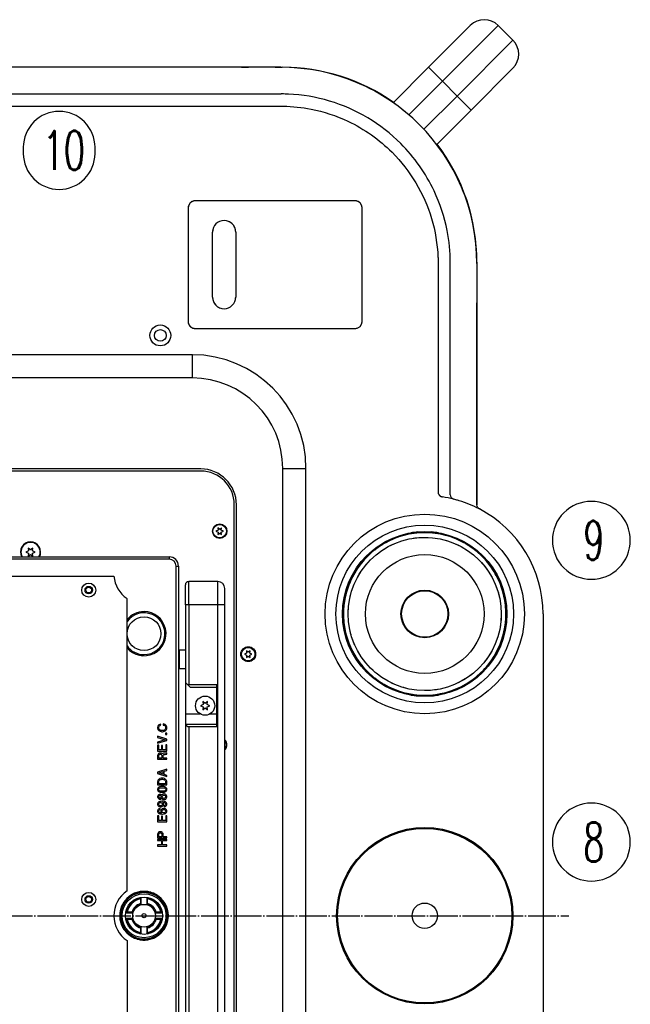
# Model space of a CAD drawing. Extents: x -1765 to 4890, y -3431 to 1272.
# Tile 100 of 189: x 48 to 312, y -138 to 286. Entities that reach past the tile are written whole.
import ezdxf

# ---------------------------------------------------------------- set-up
doc = ezdxf.new("R2010")
doc.units = 0
doc.linetypes.add('DASHED', pattern=[15, 7, -8])
doc.linetypes.add('DOT_CENTER', pattern=[14, 12, -1, 0, -1])
doc.layers.get('0').update_dxf_attribs({"linetype": 'CONTINUOUS'})
doc.layers.add('1', color=7, linetype='CONTINUOUS')
doc.styles.add('CONVERTER_2', font='txt.shx', dxfattribs={"width": 0.63})

# ---------------------------------------------------------------- blocks, each defined once
blk = doc.blocks.new('TEXT__277', base_point=(-540, -567.68))
at = {"layer": '1', "color": 1}
for points in [[(65.38, 212.92), (65.38, 212.92, 0.414214), (80.83, 228.38), (80.83, 231.07, 0.414214), (65.38, 246.52), (65.38, 246.52, 0.414214), (49.92, 231.07), (49.92, 228.38, 0.414214)], [(294.85, 44.92), (294.85, 44.92, 0.414214), (311.65, 61.72), (311.65, 61.72, 0.414214), (294.85, 78.52), (294.85, 78.52, 0.414214), (278.05, 61.72), (278.05, 61.72, 0.414214)], [(294.85, -85.08), (294.85, -85.08, 0.414214), (311.65, -68.28), (311.65, -68.28, 0.414214), (294.85, -51.48), (294.85, -51.48, 0.414214), (278.05, -68.28), (278.05, -68.28, 0.414214)]]:
    blk.add_lwpolyline(points, format="xyb", close=True, dxfattribs=at)
at = {"layer": '1', "color": 1, "style": 'CONVERTER_2', "width": 0.63}
for s, p in [('10', (58.32, 221.32)), ('9', (291.32, 53.32)), ('8', (291.32, -76.68))]:
    blk.add_text(s, height=16.8, dxfattribs=at).set_placement(p)
blk = doc.blocks.new('TH_TV__278', base_point=(-514, 286.02))
at = {"color": 3, "linetype": 'CONTINUOUS'}
for p, q in [((224.61, 265.5), (242.65, 283.53)), ((230.62, 259.49), (254.67, 283.53)), ((261.03, 277.17), (254.67, 283.53)), ((236.99, 253.13), (261.03, 277.17)), ((161, 265.5), (-401, 265.5)), ((121, 265.5), (23, 265.5)), ((123.75, 265.5), (121, 265.5)), ((125.25, 265.5), (123.75, 265.5)), ((125.75, 265.5), (125.25, 265.5)), ((144, 265.5), (125.75, 265.5)), ((144, 265.5), (147, 265.5)), ((158.5, 265.5), (147, 265.5)), ((158.5, 265.5), (161.5, 265.5)), ((224.61, 265.5), (209.39, 250.27)), ((224.61, 265.5), (230.62, 259.49)), ((261.03, 265.15), (243, 247.11)), ((230.62, 259.49), (216.15, 245.02)), ((236.99, 253.13), (230.62, 259.49)), ((-401.07, 254.02), (161.07, 254.02)), ((236.99, 253.13), (222.65, 238.79)), ((236.99, 253.13), (243, 247.11)), ((-400.91, 248.77), (160.91, 248.77)), ((243, 247.11), (228.16, 232.28)), ((193, 208), (124, 208)), ((121, 205), (121, 201.18)), ((196, 156), (196, 205)), ((121, 201.18), (121, 196.82)), ((121, 196.82), (121, 166.5)), ((131.5, 166.5), (131.5, 194.5)), ((141.5, 194.5), (141.5, 166.5)), ((228.77, 180.91), (228.77, 82.43)), ((234.02, 81.38), (234.02, 181.07)), ((245.5, 181.5), (245.5, 164)), ((245.5, 181), (245.5, 77)), ((121, 166.5), (121, 156)), ((245.5, 145.75), (245.5, 164)), ((124, 153), (161.41, 153)), ((161.41, 153), (193, 153)), ((245.5, 145.25), (245.5, 145.75)), ((245.5, 143.75), (245.5, 145.25)), ((122.8, 141.68), (-362.8, 141.68)), ((122.8, 131.68), (122.8, 141.68)), ((245.5, 141), (245.5, 143.75)), ((245.5, 76.99), (245.5, 141)), ((122.8, 131.68), (-362.8, 131.68)), ((126.4, 92.48), (-65.43, 92.48)), ((126.4, 91.58), (-63.59, 91.58)), ((161.8, -292.68), (161.8, 92.68)), ((161.8, 92.68), (171.8, 92.68)), ((171.8, -292.68), (171.8, 92.68)), ((140.9, -277.08), (140.9, 77.08)), ((141.8, -277.08), (141.8, 77.08)), ((133.91, 66.06), (133, 65.66)), ((133, 65.66), (133.91, 65.26)), ((133.8, 67.05), (133.91, 66.06)), ((134.6, 66.46), (133.8, 67.05)), ((133.91, 65.26), (133.8, 64.27)), ((133.8, 64.27), (134.6, 64.86)), ((135.4, 67.05), (134.6, 66.46)), ((134.6, 64.86), (135.4, 64.27)), ((135.29, 66.06), (135.4, 67.05)), ((136.2, 65.66), (135.29, 66.06)), ((135.29, 65.26), (136.2, 65.66)), ((135.4, 64.27), (135.29, 65.26)), ((217, 64.79), (217, 64.92)), ((217, 64.79), (217, 64.79)), ((220, 65.21), (220, 65.31)), ((220, 65.21), (220, 64.87)), ((226, 65.31), (226, 65.21)), ((226, 64.87), (226, 65.21)), ((229, 64.79), (229, 64.92)), ((229, 64.79), (229, 64.79)), ((52.18, 57.18), (51.05, 56.68)), ((51.05, 56.68), (52.18, 56.18)), ((53.05, 57.68), (52.05, 58.41)), ((52.05, 58.41), (52.18, 57.18)), ((52.18, 56.18), (52.05, 54.95)), ((52.05, 54.95), (53.05, 55.68)), ((54.05, 58.41), (53.05, 57.68)), ((53.05, 55.68), (54.05, 54.95)), ((53.92, 57.18), (54.05, 58.41)), ((55.05, 56.68), (53.92, 57.18)), ((53.92, 56.18), (55.05, 56.68)), ((54.05, 54.95), (53.92, 56.18)), ((-50, 54.6), (112.8, 54.6)), ((112.8, 53.6), (-49.5, 53.6)), ((112.8, 54.6), (112.8, 53.6)), ((115.8, -250.6), (115.8, 50.6)), ((115.8, 50.6), (116.8, 50.6)), ((116.8, 50.6), (116.8, -250.6)), ((-334.63, 46.32), (89.01, 46.32)), ((119.8, 34), (119.8, 42.5)), ((121.3, 34), (121.3, 44)), ((133.8, 44), (121.3, 44)), ((133.8, 34), (133.8, 44)), ((136.8, 33.99), (136.8, 41)), ((94.63, -89.27), (94.63, 36.59)), ((119.8, 34), (119.8, 14.49)), ((133.8, 34), (121.3, 34)), ((121.3, 34), (121.3, -0.51)), ((133.8, -272), (133.8, 34)), ((136.8, -272), (136.8, 33.99)), ((188.08, 36), (188.21, 36)), ((188.21, 36), (188.21, 36)), ((257.79, 36), (257.79, 36)), ((257.92, 36), (257.79, 36)), ((187.69, 33), (187.79, 33)), ((188, 33), (187.79, 33)), ((188, 33), (188.13, 33)), ((258.21, 33), (257.87, 33)), ((258.21, 33), (258.31, 33)), ((274, 30), (274, -230)), ((187.79, 27), (187.69, 27)), ((188.13, 27), (187.79, 27)), ((257.87, 27), (258.21, 27)), ((258.31, 27), (258.21, 27)), ((188.08, 24), (188.21, 24)), ((188.21, 24), (188.21, 24)), ((257.79, 24), (257.79, 24)), ((257.79, 24), (257.92, 24)), ((116.8, 12.99), (117, 12.99)), ((117, 14.29), (117.2, 14.49)), ((117, 6.69), (117, 14.29)), ((117.2, 14.49), (119.8, 14.49)), ((117.2, 6.49), (117.2, 14.49)), ((119.8, 14.49), (119.8, 6.49)), ((146.21, 13.08), (145.3, 12.68)), ((146.9, 13.48), (146.1, 14.07)), ((146.1, 14.07), (146.21, 13.08)), ((147.7, 14.07), (146.9, 13.48)), ((147.59, 13.08), (147.7, 14.07)), ((148.5, 12.68), (147.59, 13.08)), ((145.3, 12.68), (146.21, 12.28)), ((146.21, 12.28), (146.1, 11.29)), ((146.1, 11.29), (146.9, 11.88)), ((146.9, 11.88), (147.7, 11.29)), ((147.59, 12.28), (148.5, 12.68)), ((147.7, 11.29), (147.59, 12.28)), ((116.8, 7.99), (117, 7.99)), ((117, 6.69), (117.2, 6.49)), ((117.2, 6.49), (119.8, 6.49)), ((119.8, 6.49), (119.8, 0.49)), ((119.8, 0.49), (119.8, -3.34)), ((119.8, 0.49), (120.86, -0.57)), ((119.8, -3.34), (119.8, -13.01)), ((120.86, -0.57), (121.8, -1.51)), ((133.3, -0.51), (121.3, -0.51)), ((121.8, -1.51), (133.3, -1.51)), ((133.3, -1.51), (133.3, -0.51)), ((133.3, -13.01), (133.3, -1.51)), ((128.3, -8.51), (127.3, -7.78)), ((127.3, -7.78), (127.43, -9.01)), ((129.3, -7.78), (128.3, -8.51)), ((129.17, -9.01), (129.3, -7.78)), ((217, -4.79), (217, -4.92)), ((217, -4.79), (217, -4.79)), ((220, -4.87), (220, -5.21)), ((220, -5.31), (220, -5.21)), ((226, -5.21), (226, -4.87)), ((226, -5.21), (226, -5.31)), ((229, -4.79), (229, -4.79)), ((229, -4.92), (229, -4.79)), ((127.43, -9.01), (126.3, -9.51)), ((126.3, -9.51), (127.43, -10.01)), ((127.43, -10.01), (127.3, -11.24)), ((127.3, -11.24), (128.3, -10.51)), ((128.3, -10.51), (129.3, -11.24)), ((130.3, -9.51), (129.17, -9.01)), ((129.17, -10.01), (130.3, -9.51)), ((129.3, -11.24), (129.17, -10.01)), ((119.8, -13.01), (126.07, -13.01)), ((119.8, -13.01), (119.8, -17.51)), ((130.53, -13.01), (133.3, -13.01)), ((133.3, -17.51), (133.3, -13.01)), ((107.87, -18.61), (107.82, -18.88)), ((107.82, -18.88), (107.82, -19.15)), ((107.82, -19.15), (107.87, -19.42)), ((107.97, -18.29), (107.87, -18.61)), ((107.87, -19.42), (107.97, -19.73)), ((108.12, -18.02), (107.97, -18.29)), ((107.97, -19.73), (108.07, -19.91)), ((108.07, -19.91), (108.32, -20.18)), ((108.32, -17.8), (108.12, -18.02)), ((108.72, -17.57), (108.32, -17.8)), ((108.32, -20.18), (108.57, -20.36)), ((108.37, -18.88), (108.42, -18.61)), ((108.37, -19.15), (108.37, -18.88)), ((108.42, -19.42), (108.37, -19.15)), ((108.42, -18.61), (108.52, -18.34)), ((108.52, -19.69), (108.42, -19.42)), ((108.52, -18.34), (108.67, -18.16)), ((108.62, -19.82), (108.52, -19.69)), ((108.57, -20.36), (108.87, -20.54)), ((108.77, -19.96), (108.62, -19.82)), ((108.67, -18.16), (108.87, -18.02)), ((109.12, -17.44), (108.72, -17.57)), ((109.02, -20.09), (108.77, -19.96)), ((108.87, -18.02), (109.22, -17.89)), ((108.87, -20.54), (109.32, -20.68)), ((109.32, -20.18), (109.02, -20.09)), ((109.22, -17.89), (109.12, -17.44)), ((109.67, -20.23), (109.32, -20.18)), ((109.32, -20.68), (109.67, -20.72)), ((109.97, -20.23), (109.67, -20.23)), ((109.67, -20.72), (109.97, -20.72)), ((110.32, -20.18), (109.97, -20.23)), ((109.97, -20.72), (110.32, -20.68)), ((110.72, -17.48), (110.22, -17.35)), ((110.22, -17.35), (110.22, -17.84)), ((110.22, -17.84), (110.62, -17.93)), ((110.62, -20.09), (110.32, -20.18)), ((110.32, -20.68), (110.77, -20.54)), ((110.62, -17.93), (110.87, -18.07)), ((110.87, -19.96), (110.62, -20.09)), ((111.02, -17.62), (110.72, -17.48)), ((110.77, -20.54), (111.07, -20.36)), ((110.87, -18.07), (111.02, -18.2)), ((111.02, -19.82), (110.87, -19.96)), ((111.32, -17.84), (111.02, -17.62)), ((111.02, -18.2), (111.12, -18.34)), ((111.12, -19.69), (111.02, -19.82)), ((111.07, -20.36), (111.32, -20.18)), ((111.12, -18.34), (111.22, -18.61)), ((111.22, -19.42), (111.12, -19.69)), ((111.22, -18.61), (111.27, -18.88)), ((111.27, -19.15), (111.22, -19.42)), ((111.27, -18.88), (111.27, -19.15)), ((111.57, -18.11), (111.32, -17.84)), ((111.32, -20.18), (111.57, -19.91)), ((111.67, -18.29), (111.57, -18.11)), ((111.57, -19.91), (111.67, -19.73)), ((111.77, -18.61), (111.67, -18.29)), ((111.67, -19.73), (111.77, -19.42)), ((111.82, -18.88), (111.77, -18.61)), ((111.77, -19.42), (111.82, -19.15)), ((111.82, -19.15), (111.82, -18.88)), ((119.8, -17.51), (119.8, -49.34)), ((119.89, -17.51), (119.8, -17.51)), ((119.89, -17.51), (133.3, -17.51)), ((121.3, -18.51), (121.3, -221.49)), ((121.3, -18.51), (133.3, -18.51)), ((133.3, -18.51), (133.3, -17.51)), ((111.8, -23.92), (107.8, -22.66)), ((107.8, -22.66), (107.8, -23.15)), ((107.8, -23.15), (111.05, -24.19)), ((111.05, -24.19), (107.8, -25.22)), ((107.8, -25.72), (111.8, -24.46)), ((107.8, -25.22), (107.8, -25.72)), ((111.8, -21.4), (111.2, -21.4)), ((111.2, -21.4), (111.2, -21.94)), ((111.2, -21.94), (111.8, -21.94)), ((111.8, -21.94), (111.8, -21.4)), ((111.8, -24.46), (111.8, -23.92)), ((107.8, -26.48), (107.8, -29.05)), ((108.3, -26.48), (107.8, -26.48)), ((107.8, -29.05), (111.8, -29.05)), ((108.3, -28.55), (108.3, -26.48)), ((109.5, -28.55), (108.3, -28.55)), ((109.5, -26.66), (109.5, -28.55)), ((110, -26.66), (109.5, -26.66)), ((110, -28.55), (110, -26.66)), ((111.3, -28.55), (110, -28.55)), ((111.8, -26.44), (111.3, -26.44)), ((111.3, -26.44), (111.3, -28.55)), ((111.8, -29.05), (111.8, -26.44)), ((107.85, -30.62), (107.8, -30.98)), ((107.8, -30.98), (107.8, -32.56)), ((107.8, -32.56), (111.8, -32.56)), ((108, -30.35), (107.85, -30.62)), ((108.2, -30.17), (108, -30.35)), ((108.5, -29.99), (108.2, -30.17)), ((108.3, -31.12), (108.35, -30.85)), ((108.3, -32.06), (108.3, -31.12)), ((109.7, -32.06), (108.3, -32.06)), ((108.35, -30.85), (108.45, -30.62)), ((108.45, -30.62), (108.6, -30.49)), ((108.85, -29.95), (108.5, -29.99)), ((108.6, -30.49), (108.85, -30.4)), ((109.15, -29.95), (108.85, -29.95)), ((108.85, -30.4), (109.15, -30.4)), ((109.5, -29.99), (109.15, -29.95)), ((109.15, -30.4), (109.4, -30.49)), ((109.4, -30.49), (109.55, -30.62)), ((109.8, -30.17), (109.5, -29.99)), ((109.55, -30.62), (109.65, -30.85)), ((109.65, -30.85), (109.7, -31.12)), ((109.7, -31.12), (109.7, -32.06)), ((109.95, -30.4), (109.8, -30.17)), ((110.1, -30.17), (109.95, -30.4)), ((110.4, -29.99), (110.1, -30.17)), ((110.2, -31.21), (110.25, -30.94)), ((110.2, -32.06), (110.2, -31.21)), ((111.8, -32.06), (110.2, -32.06)), ((110.25, -30.94), (110.35, -30.71)), ((110.35, -30.71), (110.5, -30.58)), ((110.75, -29.95), (110.4, -29.99)), ((110.5, -30.58), (110.75, -30.49)), ((111.05, -29.95), (110.75, -29.95)), ((110.75, -30.49), (111.05, -30.49)), ((111.4, -29.9), (111.05, -29.95)), ((111.05, -30.49), (111.45, -30.44)), ((111.8, -29.77), (111.4, -29.9)), ((111.45, -30.44), (111.8, -30.35)), ((111.8, -30.35), (111.8, -29.77)), ((111.8, -32.56), (111.8, -32.06)), ((111.8, -36.88), (107.8, -38.18)), ((108.5, -38.45), (110.1, -37.87)), ((110.1, -37.87), (110.1, -38.99)), ((110.6, -37.78), (111.8, -37.37)), ((110.6, -39.13), (110.6, -37.78)), ((111.8, -37.37), (111.8, -36.88)), ((107.8, -38.18), (107.8, -38.72)), ((107.8, -38.72), (111.8, -40.03)), ((107.85, -42.01), (107.8, -42.32)), ((107.8, -42.32), (107.8, -43.63)), ((107.95, -41.74), (107.85, -42.01)), ((108.05, -41.51), (107.95, -41.74)), ((108.25, -41.29), (108.05, -41.51)), ((108.5, -41.11), (108.25, -41.29)), ((108.35, -42.32), (108.4, -42.01)), ((108.35, -43.13), (108.35, -42.32)), ((108.4, -42.01), (108.5, -41.78)), ((110.1, -38.99), (108.5, -38.45)), ((108.85, -40.93), (108.5, -41.11)), ((108.5, -41.78), (108.6, -41.65)), ((108.6, -41.65), (108.75, -41.51)), ((108.75, -41.51), (109, -41.38)), ((109.3, -40.79), (108.85, -40.93)), ((109, -41.38), (109.3, -41.29)), ((109.65, -40.75), (109.3, -40.79)), ((109.3, -41.29), (109.65, -41.24)), ((109.95, -40.75), (109.65, -40.75)), ((109.65, -41.24), (109.95, -41.24)), ((110.3, -40.79), (109.95, -40.75)), ((109.95, -41.24), (110.3, -41.29)), ((110.75, -40.93), (110.3, -40.79)), ((110.3, -41.29), (110.6, -41.38)), ((111.8, -39.53), (110.6, -39.13)), ((110.6, -41.38), (110.85, -41.51)), ((111.05, -41.11), (110.75, -40.93)), ((110.85, -41.51), (111, -41.65)), ((111, -41.65), (111.1, -41.78)), ((111.3, -41.29), (111.05, -41.11)), ((111.1, -41.78), (111.2, -42.01)), ((111.2, -42.01), (111.25, -42.32)), ((111.25, -42.32), (111.25, -43.13)), ((111.55, -41.56), (111.3, -41.29)), ((111.65, -41.74), (111.55, -41.56)), ((111.75, -42.01), (111.65, -41.74)), ((111.8, -42.32), (111.75, -42.01)), ((111.8, -40.03), (111.8, -39.53)), ((111.8, -43.63), (111.8, -42.32)), ((107.8, -43.63), (111.8, -43.63)), ((107.85, -45.25), (107.8, -45.43)), ((107.8, -45.43), (107.8, -45.74)), ((107.8, -45.74), (107.85, -45.92)), ((107.95, -45.02), (107.85, -45.25)), ((107.85, -45.92), (107.95, -46.15)), ((108.05, -44.89), (107.95, -45.02)), ((107.95, -46.15), (108.05, -46.28)), ((108.2, -44.75), (108.05, -44.89)), ((108.05, -46.28), (108.2, -46.42)), ((108.4, -44.62), (108.2, -44.75)), ((108.2, -46.42), (108.4, -46.55)), ((108.3, -45.43), (108.4, -45.25)), ((108.3, -45.74), (108.3, -45.43)), ((108.4, -45.92), (108.3, -45.74)), ((111.25, -43.13), (108.35, -43.13)), ((108.6, -44.53), (108.4, -44.62)), ((108.4, -45.25), (108.55, -45.07)), ((108.55, -46.1), (108.4, -45.92)), ((108.4, -46.55), (108.6, -46.64)), ((108.55, -45.07), (108.7, -44.98)), ((108.7, -46.19), (108.55, -46.1)), ((108.85, -44.44), (108.6, -44.53)), ((108.6, -46.64), (108.85, -46.73)), ((108.7, -44.98), (108.95, -44.89)), ((108.95, -46.28), (108.7, -46.19)), ((109.15, -44.39), (108.85, -44.44)), ((108.95, -44.89), (109.5, -44.84)), ((109.5, -46.33), (108.95, -46.28)), ((109.6, -44.35), (109.15, -44.39)), ((109.5, -44.84), (110.1, -44.84)), ((110.1, -46.33), (109.5, -46.33)), ((110, -44.35), (109.6, -44.35)), ((110.45, -44.39), (110, -44.35)), ((110.1, -44.84), (110.65, -44.89)), ((110.65, -46.28), (110.1, -46.33)), ((110.75, -44.44), (110.45, -44.39)), ((110.65, -44.89), (110.9, -44.98)), ((110.9, -46.19), (110.65, -46.28)), ((111, -44.53), (110.75, -44.44)), ((110.75, -46.73), (111, -46.64)), ((110.9, -44.98), (111.05, -45.07)), ((111.05, -46.1), (110.9, -46.19)), ((111.2, -44.62), (111, -44.53)), ((111, -46.64), (111.2, -46.55)), ((111.05, -45.07), (111.2, -45.25)), ((111.2, -45.92), (111.05, -46.1)), ((111.4, -44.75), (111.2, -44.62)), ((111.2, -45.25), (111.3, -45.43)), ((111.3, -45.74), (111.2, -45.92)), ((111.2, -46.55), (111.4, -46.42)), ((111.3, -45.43), (111.3, -45.74)), ((111.55, -44.89), (111.4, -44.75)), ((111.4, -46.42), (111.55, -46.28)), ((111.65, -45.02), (111.55, -44.89)), ((111.55, -46.28), (111.65, -46.15)), ((111.75, -45.25), (111.65, -45.02)), ((111.65, -46.15), (111.75, -45.92)), ((111.8, -45.43), (111.75, -45.25)), ((111.75, -45.92), (111.8, -45.74)), ((111.8, -45.74), (111.8, -45.43)), ((107.85, -48.4), (107.8, -48.62)), ((107.8, -48.62), (107.8, -48.89)), ((107.8, -48.89), (107.85, -49.12)), ((108, -48.13), (107.85, -48.4)), ((107.85, -49.12), (108, -49.39)), ((108.2, -47.95), (108, -48.13)), ((108, -49.39), (108.2, -49.57)), ((108.5, -47.77), (108.2, -47.95)), ((108.2, -49.57), (108.5, -49.75)), ((108.3, -48.67), (108.35, -48.49)), ((108.3, -48.85), (108.3, -48.67)), ((108.35, -49.03), (108.3, -48.85)), ((108.35, -48.49), (108.45, -48.35)), ((108.45, -49.16), (108.35, -49.03)), ((108.6, -50.87), (108.4, -50.96)), ((108.45, -48.35), (108.6, -48.26)), ((108.6, -49.25), (108.45, -49.16)), ((108.75, -47.72), (108.5, -47.77)), ((108.5, -49.75), (108.75, -49.79)), ((108.6, -48.26), (108.75, -48.22)), ((108.75, -49.3), (108.6, -49.25)), ((108.85, -50.78), (108.6, -50.87)), ((108.95, -47.72), (108.75, -47.72)), ((108.75, -48.22), (108.95, -48.22)), ((108.95, -49.3), (108.75, -49.3)), ((108.75, -49.79), (108.95, -49.79)), ((108.85, -46.73), (109.15, -46.78)), ((109.15, -50.74), (108.85, -50.78)), ((109.2, -47.77), (108.95, -47.72)), ((108.95, -48.22), (109.1, -48.26)), ((109.1, -49.25), (108.95, -49.3)), ((108.95, -49.79), (109.2, -49.75)), ((109.1, -48.26), (109.25, -48.35)), ((109.25, -49.16), (109.1, -49.25)), ((109.15, -46.78), (109.6, -46.82)), ((109.6, -50.69), (109.15, -50.74)), ((109.5, -47.95), (109.2, -47.77)), ((109.2, -49.75), (109.5, -49.57)), ((109.25, -48.35), (109.35, -48.49)), ((109.35, -49.03), (109.25, -49.16)), ((109.35, -48.49), (109.4, -48.67)), ((109.4, -48.85), (109.35, -49.03)), ((109.4, -48.67), (109.4, -48.85)), ((109.6, -48.04), (109.5, -47.95)), ((109.5, -49.57), (109.6, -49.48)), ((109.6, -46.82), (110, -46.82)), ((109.8, -47.81), (109.6, -48.04)), ((109.6, -49.48), (109.8, -49.7)), ((110, -50.69), (109.6, -50.69)), ((110.1, -47.63), (109.8, -47.81)), ((109.8, -49.7), (110.1, -49.88)), ((109.85, -48.67), (109.9, -48.44)), ((109.85, -48.85), (109.85, -48.67)), ((109.9, -49.07), (109.85, -48.85)), ((109.9, -48.44), (110.05, -48.26)), ((110.05, -49.25), (109.9, -49.07)), ((110, -46.82), (110.45, -46.78)), ((110.45, -50.74), (110, -50.69)), ((110.05, -48.26), (110.25, -48.13)), ((110.25, -49.39), (110.05, -49.25)), ((110.45, -47.54), (110.1, -47.63)), ((110.1, -49.88), (110.45, -49.97)), ((110.25, -48.13), (110.45, -48.08)), ((110.45, -49.43), (110.25, -49.39)), ((110.45, -46.78), (110.75, -46.73)), ((110.7, -47.54), (110.45, -47.54)), ((110.45, -48.08), (110.65, -48.08)), ((110.65, -49.43), (110.45, -49.43)), ((110.45, -49.97), (110.7, -49.97)), ((110.75, -50.78), (110.45, -50.74)), ((110.65, -48.08), (110.85, -48.13)), ((110.85, -49.39), (110.65, -49.43)), ((111.05, -47.63), (110.7, -47.54)), ((110.7, -49.97), (111.05, -49.88)), ((111, -50.87), (110.75, -50.78)), ((110.85, -48.13), (111.05, -48.26)), ((111.05, -49.25), (110.85, -49.39)), ((111.2, -50.96), (111, -50.87)), ((111.3, -47.77), (111.05, -47.63)), ((111.05, -48.26), (111.2, -48.44)), ((111.2, -49.07), (111.05, -49.25)), ((111.05, -49.88), (111.3, -49.75)), ((111.2, -48.44), (111.25, -48.67)), ((111.25, -48.85), (111.2, -49.07)), ((111.25, -48.67), (111.25, -48.85)), ((111.55, -47.99), (111.3, -47.77)), ((111.3, -49.75), (111.55, -49.52)), ((111.7, -48.26), (111.55, -47.99)), ((111.55, -49.52), (111.7, -49.25)), ((111.8, -48.62), (111.7, -48.26)), ((111.7, -49.25), (111.8, -48.89)), ((111.8, -48.89), (111.8, -48.62)), ((119.8, -49.34), (119.8, -150.66)), ((107.85, -51.59), (107.8, -51.82)), ((107.8, -51.82), (107.8, -52.04)), ((107.8, -52.04), (107.85, -52.27)), ((107.85, -54.61), (107.8, -54.79)), ((107.8, -54.79), (107.8, -55.1)), ((107.8, -55.1), (107.85, -55.28)), ((107.95, -51.37), (107.85, -51.59)), ((107.85, -52.27), (107.95, -52.49)), ((107.95, -54.38), (107.85, -54.61)), ((108.05, -51.23), (107.95, -51.37)), ((107.95, -52.49), (108.05, -52.63)), ((108.05, -54.25), (107.95, -54.38)), ((108.2, -51.1), (108.05, -51.23)), ((108.05, -52.63), (108.2, -52.76)), ((108.2, -54.11), (108.05, -54.25)), ((108.4, -50.96), (108.2, -51.1)), ((108.2, -52.76), (108.4, -52.9)), ((108.4, -53.98), (108.2, -54.11)), ((108.3, -51.82), (108.4, -51.59)), ((108.3, -52.04), (108.3, -51.82)), ((108.4, -52.27), (108.3, -52.04)), ((108.3, -54.79), (108.4, -54.61)), ((108.3, -55.1), (108.3, -54.79)), ((108.4, -55.28), (108.3, -55.1)), ((108.4, -51.59), (108.55, -51.41)), ((108.55, -52.45), (108.4, -52.27)), ((108.4, -52.9), (108.6, -52.99)), ((108.6, -53.89), (108.4, -53.98)), ((108.4, -54.61), (108.55, -54.43)), ((108.55, -51.41), (108.7, -51.32)), ((108.7, -52.54), (108.55, -52.45)), ((108.55, -54.43), (108.7, -54.34)), ((108.6, -52.99), (108.9, -53.08)), ((108.85, -53.84), (108.6, -53.89)), ((108.7, -51.32), (108.95, -51.23)), ((108.95, -52.63), (108.7, -52.54)), ((108.7, -54.34), (108.95, -54.29)), ((108.95, -53.84), (108.85, -53.84)), ((108.9, -53.08), (109.3, -53.08)), ((108.95, -51.23), (109.25, -51.23)), ((109.25, -52.63), (108.95, -52.63)), ((108.95, -54.29), (108.95, -53.84)), ((109.25, -54.61), (109.2, -54.83)), ((109.2, -54.83), (109.2, -55.06)), ((109.2, -55.06), (109.25, -55.28)), ((109.25, -51.23), (109.5, -51.32)), ((109.5, -52.54), (109.25, -52.63)), ((109.35, -54.38), (109.25, -54.61)), ((109.3, -53.08), (109.6, -52.99)), ((109.45, -54.25), (109.35, -54.38)), ((109.6, -54.11), (109.45, -54.25)), ((109.5, -51.32), (109.65, -51.41)), ((109.65, -52.45), (109.5, -52.54)), ((109.6, -52.99), (109.8, -52.9)), ((109.8, -53.98), (109.6, -54.11)), ((109.65, -51.41), (109.8, -51.59)), ((109.8, -52.27), (109.65, -52.45)), ((109.7, -54.83), (109.8, -54.61)), ((109.7, -55.06), (109.7, -54.83)), ((109.8, -55.28), (109.7, -55.06)), ((109.8, -51.59), (109.9, -51.82)), ((109.9, -52.04), (109.8, -52.27)), ((109.8, -52.9), (110, -52.76)), ((110, -53.89), (109.8, -53.98)), ((109.8, -54.61), (109.95, -54.43)), ((109.9, -51.82), (109.9, -52.04)), ((110.2, -51.37), (109.95, -51.14)), ((109.95, -51.14), (110.65, -51.23)), ((109.95, -54.43), (110.1, -54.34)), ((110, -52.76), (110.15, -52.63)), ((110.3, -53.8), (110, -53.89)), ((110.1, -54.34), (110.35, -54.25)), ((110.15, -52.63), (110.25, -52.49)), ((110.35, -51.59), (110.2, -51.37)), ((110.25, -52.49), (110.35, -52.27)), ((110.7, -53.8), (110.3, -53.8)), ((110.4, -51.82), (110.35, -51.59)), ((110.35, -52.27), (110.4, -52.04)), ((110.35, -54.25), (110.65, -54.25)), ((110.4, -52.04), (110.4, -51.82)), ((110.65, -51.23), (110.9, -51.32)), ((110.9, -52.54), (110.65, -52.58)), ((110.65, -52.58), (110.65, -53.03)), ((110.65, -53.03), (110.75, -53.03)), ((110.65, -54.25), (110.9, -54.34)), ((111, -53.89), (110.7, -53.8)), ((110.75, -53.03), (111, -52.99)), ((110.9, -51.32), (111.05, -51.41)), ((111.05, -52.45), (110.9, -52.54)), ((110.9, -54.34), (111.05, -54.43)), ((111, -52.99), (111.2, -52.9)), ((111.2, -53.98), (111, -53.89)), ((111.05, -51.41), (111.2, -51.59)), ((111.2, -52.27), (111.05, -52.45)), ((111.05, -54.43), (111.2, -54.61)), ((111.4, -51.1), (111.2, -50.96)), ((111.2, -51.59), (111.3, -51.77)), ((111.3, -52.09), (111.2, -52.27)), ((111.2, -52.9), (111.4, -52.76)), ((111.4, -54.11), (111.2, -53.98)), ((111.2, -54.61), (111.3, -54.83)), ((111.3, -55.06), (111.2, -55.28)), ((111.3, -51.77), (111.3, -52.09)), ((111.3, -54.83), (111.3, -55.06)), ((111.55, -51.23), (111.4, -51.1)), ((111.4, -52.76), (111.55, -52.63)), ((111.55, -54.25), (111.4, -54.11)), ((111.65, -51.37), (111.55, -51.23)), ((111.55, -52.63), (111.65, -52.49)), ((111.65, -54.38), (111.55, -54.25)), ((111.75, -51.59), (111.65, -51.37)), ((111.65, -52.49), (111.75, -52.27)), ((111.75, -54.61), (111.65, -54.38)), ((111.8, -51.77), (111.75, -51.59)), ((111.75, -52.27), (111.8, -52.09)), ((111.8, -54.83), (111.75, -54.61)), ((111.75, -55.28), (111.8, -55.06)), ((111.8, -52.09), (111.8, -51.77)), ((111.8, -55.06), (111.8, -54.83)), ((108.3, -56.95), (107.8, -56.95)), ((107.8, -56.95), (107.8, -59.51)), ((107.85, -55.28), (107.95, -55.51)), ((107.95, -55.51), (108.05, -55.64)), ((108.05, -55.64), (108.2, -55.78)), ((108.2, -55.78), (108.4, -55.91)), ((108.3, -59.02), (108.3, -56.95)), ((109.5, -59.02), (108.3, -59.02)), ((108.55, -55.46), (108.4, -55.28)), ((108.4, -55.91), (108.6, -56)), ((108.7, -55.55), (108.55, -55.46)), ((108.6, -56), (108.85, -56.09)), ((108.95, -55.64), (108.7, -55.55)), ((108.85, -56.09), (109.15, -56.14)), ((109.65, -55.73), (108.95, -55.64)), ((109.15, -56.14), (109.6, -56.18)), ((109.25, -55.28), (109.4, -55.51)), ((109.4, -55.51), (109.65, -55.73)), ((110, -57.13), (109.5, -57.13)), ((109.5, -57.13), (109.5, -59.02)), ((109.6, -56.18), (110, -56.18)), ((109.95, -55.46), (109.8, -55.28)), ((110.1, -55.55), (109.95, -55.46)), ((110, -56.18), (110.45, -56.14)), ((110, -59.02), (110, -57.13)), ((111.3, -59.02), (110, -59.02)), ((110.35, -55.64), (110.1, -55.55)), ((110.65, -55.64), (110.35, -55.64)), ((110.45, -56.14), (110.75, -56.09)), ((110.9, -55.55), (110.65, -55.64)), ((110.75, -56.09), (111, -56)), ((111.05, -55.46), (110.9, -55.55)), ((111, -56), (111.2, -55.91)), ((111.2, -55.28), (111.05, -55.46)), ((111.2, -55.91), (111.4, -55.78)), ((111.8, -56.9), (111.3, -56.9)), ((111.3, -56.9), (111.3, -59.02)), ((111.4, -55.78), (111.55, -55.64)), ((111.55, -55.64), (111.65, -55.51)), ((111.65, -55.51), (111.75, -55.28)), ((111.8, -59.51), (111.8, -56.9)), ((107.8, -59.51), (111.8, -59.51)), ((107.85, -64.51), (107.8, -64.87)), ((107.8, -64.87), (107.8, -66.44)), ((107.8, -66.44), (111.8, -66.44)), ((111.8, -67.16), (107.8, -67.16)), ((107.8, -67.16), (107.8, -67.66)), ((107.8, -67.66), (109.5, -67.66)), ((108, -64.24), (107.85, -64.51)), ((108.2, -64.06), (108, -64.24)), ((108.5, -63.88), (108.2, -64.06)), ((108.3, -65), (108.35, -64.73)), ((108.3, -65.95), (108.3, -65)), ((109.7, -65.95), (108.3, -65.95)), ((108.35, -64.73), (108.45, -64.51)), ((108.45, -64.51), (108.6, -64.37)), ((108.85, -63.83), (108.5, -63.88)), ((108.6, -64.37), (108.85, -64.28)), ((109.15, -63.83), (108.85, -63.83)), ((108.85, -64.28), (109.15, -64.28)), ((109.5, -63.88), (109.15, -63.83)), ((109.15, -64.28), (109.4, -64.37)), ((109.4, -64.37), (109.55, -64.51)), ((109.8, -64.06), (109.5, -63.88)), ((109.5, -67.66), (109.5, -69.5)), ((109.55, -64.51), (109.65, -64.73)), ((109.65, -64.73), (109.7, -65)), ((109.7, -65), (109.7, -65.95)), ((110, -64.24), (109.8, -64.06)), ((110.15, -64.51), (110, -64.24)), ((110, -67.66), (111.8, -67.66)), ((110, -69.5), (110, -67.66)), ((110.2, -64.87), (110.15, -64.51)), ((110.2, -65.95), (110.2, -64.87)), ((111.8, -65.95), (110.2, -65.95)), ((111.8, -66.44), (111.8, -65.95)), ((111.8, -67.66), (111.8, -67.16)), ((109.5, -69.5), (107.8, -69.5)), ((107.8, -69.5), (107.8, -70)), ((107.8, -70), (111.8, -70)), ((111.8, -69.5), (110, -69.5)), ((111.8, -70), (111.8, -69.5)), ((100.47, -92.12), (100.47, -92.24)), ((100.47, -92.24), (100.47, -92.77)), ((100.47, -92.77), (100.47, -94.74)), ((100.77, -94.75), (100.77, -92.07)), ((103.17, -92.07), (103.17, -94.75)), ((103.47, -92.12), (103.47, -92.24)), ((103.47, -92.77), (103.47, -92.24)), ((103.47, -94.74), (103.47, -92.77)), ((100.47, -94.74), (100.47, -95.21)), ((100.47, -95.23), (100.47, -95.21)), ((103.47, -95.21), (103.47, -94.74)), ((103.47, -95.21), (103.47, -95.23)), ((94.04, -98.8), (96.73, -98.8)), ((96.73, -101.2), (94.04, -101.2)), ((94.21, -98.5), (94.09, -98.5)), ((94.21, -101.5), (94.09, -101.5)), ((94.74, -98.5), (94.21, -98.5)), ((94.21, -101.5), (94.74, -101.5)), ((96.71, -98.5), (94.74, -98.5)), ((94.74, -101.5), (96.71, -101.5)), ((97.18, -98.5), (96.71, -98.5)), ((96.71, -101.5), (97.18, -101.5)), ((97.18, -98.5), (97.2, -98.5)), ((97.2, -101.5), (97.18, -101.5)), ((106.74, -98.5), (106.76, -98.5)), ((106.76, -101.5), (106.74, -101.5)), ((107.23, -98.5), (106.76, -98.5)), ((106.76, -101.5), (107.23, -101.5)), ((107.22, -98.8), (109.91, -98.8)), ((109.91, -101.2), (107.22, -101.2)), ((109.2, -98.5), (107.23, -98.5)), ((107.23, -101.5), (109.2, -101.5)), ((109.73, -98.5), (109.2, -98.5)), ((109.2, -101.5), (109.73, -101.5)), ((109.85, -98.5), (109.73, -98.5)), ((109.85, -101.5), (109.73, -101.5)), ((100.47, -104.79), (100.47, -104.77)), ((100.47, -104.79), (100.47, -105.26)), ((100.47, -105.26), (100.47, -107.23)), ((100.77, -107.93), (100.77, -105.25)), ((103.17, -105.25), (103.17, -107.93)), ((103.47, -104.77), (103.47, -104.79)), ((103.47, -105.26), (103.47, -104.79)), ((103.47, -107.23), (103.47, -105.26)), ((100.47, -107.23), (100.47, -107.76)), ((100.47, -107.76), (100.47, -107.88)), ((103.47, -107.76), (103.47, -107.23)), ((103.47, -107.76), (103.47, -107.88)), ((94.63, -110.73), (94.63, -236.59))]:
    blk.add_line(p, q, dxfattribs=at)
at = {"color": 3, "linetype": 'DASHED'}
for p, q in [((161, 265.5), (-401, 265.5)), ((121, 265.5), (23, 265.5)), ((121, 265.5), (23, 265.5)), ((123.75, 265.5), (121, 265.5)), ((123.75, 265.5), (121, 265.5)), ((125.25, 265.5), (123.75, 265.5)), ((125.25, 265.5), (123.75, 265.5)), ((125.75, 265.5), (125.25, 265.5)), ((125.75, 265.5), (125.25, 265.5)), ((144, 265.5), (125.75, 265.5)), ((158.5, 265.5), (147, 265.5)), ((193, 208), (124, 208)), ((121, 205), (121, 201.18)), ((196, 156), (196, 205)), ((121, 201.18), (121, 196.82)), ((121, 196.82), (121, 166.5)), ((131.5, 166.5), (131.5, 194.5)), ((141.5, 194.5), (141.5, 166.5)), ((245.5, 181), (245.5, 77)), ((121, 166.5), (121, 156)), ((245.5, 145.75), (245.5, 164)), ((124, 153), (161.41, 153)), ((161.41, 153), (193, 153)), ((245.5, 145.25), (245.5, 145.75)), ((245.5, 145.25), (245.5, 145.75)), ((245.5, 143.75), (245.5, 145.25)), ((245.5, 143.75), (245.5, 145.25)), ((245.5, 141), (245.5, 143.75)), ((245.5, 141), (245.5, 143.75)), ((245.5, 76.99), (245.5, 141)), ((245.5, 76.99), (245.5, 141)), ((188, 33), (188.13, 33)), ((187.79, 27), (187.69, 27)), ((188.13, 27), (187.79, 27)), ((119.8, -3.34), (119.8, -13.01)), ((119.8, -13.01), (119.8, -17.51)), ((119.8, -17.51), (119.8, -49.34))]:
    blk.add_line(p, q, dxfattribs=at)
at = {"color": 3, "linetype": 'CONTINUOUS'}
for centre, radius in [((109, 150), 4.5), ((109, 150), 2.5), ((223, 30), 43), ((134.6, 65.66), 3.1), ((134.6, 65.66), 2.9), ((223, 30), 38.3), ((223, 30), 35.46), ((223, 30), 33), ((223, 30), 25.59), ((78.12, 40.29), 3), ((78.12, 40.29), 1.6), ((78.12, 40.29), 1.25), ((223, 30), 10.25), ((223, 30), 10), ((101.97, 21.49), 7.3), ((146.9, 12.68), 3.2), ((146.9, 12.68), 2.9), ((128.3, -9.51), 4.15), ((223, -100), 38), ((223, -100), 37.57), ((78.12, -92.97), 3), ((78.12, -92.97), 1.6), ((78.12, -92.97), 1.25), ((101.97, -100), 9.5), ((101.97, -100), 8.02), ((101.97, -100), 4.9), ((223, -100), 5.45), ((101.97, -100), 0.9)]:
    blk.add_circle(centre, radius, dxfattribs=at)
at = {"color": 3, "linetype": 'DASHED'}
blk.add_circle((223, 30), 33, dxfattribs=at)
at = {"color": 3, "linetype": 'CONTINUOUS'}
for centre, radius, start, end in [((248.66, 277.52), 8.5, 45, 135), ((255.02, 271.16), 8.5, -45, 45), ((144, 263.5), 2, 89.4034, 90), ((147, 263.5), 2, 90, 90.5966), ((158.5, 181), 84.5, 89.9082, 90), ((161, 181), 84.5, 0, 90), ((161.5, 181.5), 84, 55.1256, 90), ((161.5, 181.5), 84, 0, 37.3156), ((124, 205), 3, 90, 180), ((193, 205), 3, 0, 90), ((136.5, 194.5), 5, 0, 180), ((136.5, 166.5), 5, 180, 0), ((124, 156), 3, 180, -138.1897), ((124, 156), 3, -138.1897, -126.8699), ((124, 156), 3, -126.8699, -90), ((193, 156), 3, -90, 0), ((122.8, 92.68), 49, 0, 90), ((122.8, 92.68), 39, 0, 90), ((126.4, 77.08), 15.4, 0, 90), ((126.4, 77.08), 14.5, 0, 90), ((223, 30), 51, 75.8036, 81.3595), ((223, 30), 51, 74.6973, 75.8036), ((223, 30), 51, 72.9951, 74.6973), ((223, 30), 51, 62.4667, 72.9951), ((223, 30), 51, 0, 62.4667), ((223, 30), 35.3, 99.7852, 170.2148), ((223, 30), 35.3, 99.7852, 170.2148), ((223, 30), 35, 59.9171, 120.0829), ((223, 30), 35.44, 94.8564, 99.7482), ((223, 30), 35.34, 85.1304, 94.8696), ((223, 30), 35.44, 80.2518, 85.1436), ((223, 30), 35.3, 9.7852, 80.2148), ((223, 30), 35.3, 9.7852, 80.2148), ((53.05, 56.68), 4.35, 90, -151.4346), ((53.05, 56.68), 4.15, -30.0797, -149.9203), ((53.05, 56.68), 4.35, -28.5654, 90), ((223, 30), 35, 120.0829, 129.9171), ((223, 30), 35, 50.0829, 59.9171), ((223, 30), 35, 129.9171, 156.1045), ((223, 30), 35, -50.0829, 50.0829), ((112.8, 50.6), 4, 0, 90), ((112.8, 50.6), 3, 0, 90), ((101.97, 47.32), 13, -175.5883, -124.3814), ((121.3, 42.5), 1.5, 90, 180), ((133.8, 41), 3, 0, 90), ((223, 30), 35, 156.1045, -156.1045), ((223, 30), 35.44, 170.2518, 175.1436), ((223, 30), 35.44, 4.8564, 9.7482), ((101.97, 21.49), 9.5, -140.6012, 90), ((101.97, 21.49), 9.5, 90, 140.6012), ((101.97, 21.49), 9, -90, 144.6543), ((223, 30), 35.34, 175.1304, -175.1304), ((223, 30), 35.34, -4.8696, 4.8696), ((223, 30), 35.44, -175.1436, -170.2518), ((223, 30), 35.44, -9.7482, -4.8564), ((223, 30), 35.3, -170.2148, -99.7852), ((223, 30), 35.3, -170.2148, -99.7852), ((223, 30), 35.3, -80.2148, -9.7852), ((223, 30), 35.3, -80.2148, -9.7852), ((101.97, 21.49), 9, -144.6543, -90), ((223, 30), 35, -156.1045, -129.9171), ((223, 30), 35, -129.9171, -120.0829), ((223, 30), 35, -59.9171, -50.0829), ((121.3, -2.01), 1.5, 90, 106.8745), ((223, 30), 35, -120.0829, -90), ((223, 30), 35, -90, -59.9171), ((223, 30), 35.44, -99.7482, -94.8564), ((223, 30), 35.34, -94.8696, -85.1304), ((223, 30), 35.44, -85.1436, -80.2518), ((121.3, -17.01), 1.5, -160.5288, -90), ((134.6, -26.34), 3.1, -44.7913, 44.7913), ((134.6, -26.34), 2.9, -40.6572, 40.6572), ((101.97, -100), 13, 124.3814, -124.3814), ((101.97, -100), 10.5, 90, -90), ((101.97, -100), 10, 112.9931, 157.0069), ((101.97, -100), 7.9, 100.9454, 169.0546), ((101.97, -100), 7.39, 101.7171, 168.2829), ((101.97, -100), 10, 102.9903, 112.9931), ((101.97, -100), 10, 98.6269, 102.9903), ((101.97, -100), 10, 90, 98.6269), ((101.97, -100), 10.5, -90, 90), ((101.97, -100), 10, 81.3731, 90), ((101.97, -100), 10, 77.0097, 81.3731), ((101.97, -100), 7.9, 10.9454, 79.0546), ((101.97, -100), 7.39, 11.7171, 78.2829), ((101.97, -100), 10, 67.0069, 77.0097), ((101.97, -100), 10, 22.9931, 67.0069), ((101.97, -100), 10, 157.0069, 167.0097), ((101.97, -100), 5.47, 105.923, 164.077), ((101.97, -100), 5.02, 107.3798, 162.6202), ((101.97, -100), 5, 107.4576, 162.5424), ((101.97, -100), 5, 104.5494, 107.4576), ((99.27, -94.75), 1.5, -20.2668, 0), ((104.67, -94.75), 1.5, 180, -159.7332), ((101.97, -100), 5, 72.5424, 75.4506), ((101.97, -100), 5.47, 15.923, 74.077), ((101.97, -100), 5.02, 17.3798, 72.6202), ((101.97, -100), 5, 17.4576, 72.5424), ((101.97, -100), 10, 12.9903, 22.9931), ((101.97, -100), 10, 171.3731, -171.3731), ((101.97, -100), 10, 167.0097, 171.3731), ((101.97, -100), 10, -171.3731, -98.6269), ((101.97, -100), 7.9, -169.0546, -100.9454), ((101.97, -100), 7.39, -168.2829, -101.7171), ((101.97, -100), 5.47, -164.077, -105.923), ((96.73, -97.3), 1.5, -90, -69.7332), ((96.73, -102.7), 1.5, 69.7332, 90), ((101.97, -100), 5, 162.5424, 165.4506), ((101.97, -100), 5, -165.4506, -162.5424), ((101.97, -100), 5.02, -162.6202, -107.3798), ((101.97, -100), 5, -162.5424, -107.4576), ((101.97, -100), 7.9, -79.0546, -10.9454), ((101.97, -100), 7.39, -78.2829, -11.7171), ((101.97, -100), 5.02, -72.6202, -17.3798), ((101.97, -100), 5, -72.5424, -17.4576), ((101.97, -100), 5.47, -74.077, -15.923), ((107.22, -97.3), 1.5, -110.2668, -90), ((107.22, -102.7), 1.5, 90, 110.2668), ((101.97, -100), 5, 14.5494, 17.4576), ((101.97, -100), 5, -17.4576, -14.5494), ((101.97, -100), 10, 8.6269, 12.9903), ((101.97, -100), 10, -12.9903, -8.6269), ((101.97, -100), 10, -8.6269, 8.6269), ((101.97, -100), 5, -107.4576, -104.5494), ((99.27, -105.25), 1.5, 0, 20.2668), ((104.67, -105.25), 1.5, 159.7332, 180), ((101.97, -100), 5, -75.4506, -72.5424), ((101.97, -100), 10, -67.0069, -22.9931), ((101.97, -100), 10, -22.9931, -12.9903), ((101.97, -100), 10, -98.6269, -90), ((101.97, -100), 10, -90, -81.3731), ((101.97, -100), 10, -81.3731, -77.0097), ((101.97, -100), 10, -77.0097, -67.0069)]:
    blk.add_arc(centre, radius, start, end, dxfattribs=at)
at = {"color": 3, "linetype": 'DASHED'}
for centre, radius, start, end in [((161, 181), 84.5, 0, 90), ((124, 205), 3, 90, 180), ((193, 205), 3, 0, 90), ((136.5, 194.5), 5, 0, 180), ((136.5, 166.5), 5, 180, 0), ((124, 156), 3, 180, -138.1897), ((124, 156), 3, -138.1897, -126.8699), ((124, 156), 3, -126.8699, -90), ((193, 156), 3, -90, 0), ((223, 30), 35, 59.9171, 120.0829), ((223, 30), 35, 120.0829, 129.9171), ((223, 30), 35, 50.0829, 59.9171), ((223, 30), 35, 129.9171, 156.1045), ((223, 30), 35, -50.0829, 50.0829), ((223, 30), 35, 156.1045, -156.1045), ((223, 30), 35, -156.1045, -129.9171), ((223, 30), 35, -129.9171, -120.0829), ((223, 30), 35, -59.9171, -50.0829), ((223, 30), 35, -120.0829, -90), ((223, 30), 35, -90, -59.9171), ((101.97, -100), 10.5, 90, -90), ((101.97, -100), 10, 112.9931, 157.0069), ((101.97, -100), 10, 112.9931, 157.0069), ((101.97, -100), 10, 102.9903, 112.9931), ((101.97, -100), 10, 102.9903, 112.9931), ((101.97, -100), 10, 98.6269, 102.9903), ((101.97, -100), 10, 98.6269, 102.9903), ((101.97, -100), 10, 90, 98.6269), ((101.97, -100), 10, 90, 98.6269), ((101.97, -100), 10.5, -90, 90), ((101.97, -100), 10, 81.3731, 90), ((101.97, -100), 10, 81.3731, 90), ((101.97, -100), 10, 77.0097, 81.3731), ((101.97, -100), 10, 77.0097, 81.3731), ((101.97, -100), 10, 67.0069, 77.0097), ((101.97, -100), 10, 67.0069, 77.0097), ((101.97, -100), 10, 22.9931, 67.0069), ((101.97, -100), 10, 22.9931, 67.0069), ((101.97, -100), 10, 157.0069, 167.0097), ((101.97, -100), 10, 157.0069, 167.0097), ((101.97, -100), 5, 107.4576, 162.5424), ((101.97, -100), 5, 104.5494, 107.4576), ((101.97, -100), 5, 72.5424, 75.4506), ((101.97, -100), 5, 17.4576, 72.5424), ((101.97, -100), 10, 12.9903, 22.9931), ((101.97, -100), 10, 12.9903, 22.9931), ((101.97, -100), 10, 171.3731, -171.3731), ((101.97, -100), 10, 171.3731, -171.3731), ((101.97, -100), 10, 167.0097, 171.3731), ((101.97, -100), 10, 167.0097, 171.3731), ((101.97, -100), 10, -171.3731, -98.6269), ((101.97, -100), 10, -171.3731, -98.6269), ((101.97, -100), 5, 162.5424, 165.4506), ((101.97, -100), 5, -165.4506, -162.5424), ((101.97, -100), 5, -162.5424, -107.4576), ((101.97, -100), 5, -72.5424, -17.4576), ((101.97, -100), 5, 14.5494, 17.4576), ((101.97, -100), 5, -17.4576, -14.5494), ((101.97, -100), 10, 8.6269, 12.9903), ((101.97, -100), 10, 8.6269, 12.9903), ((101.97, -100), 10, -12.9903, -8.6269), ((101.97, -100), 10, -12.9903, -8.6269), ((101.97, -100), 10, -8.6269, 8.6269), ((101.97, -100), 10, -8.6269, 8.6269), ((101.97, -100), 5, -107.4576, -104.5494), ((101.97, -100), 5, -75.4506, -72.5424), ((101.97, -100), 10, -67.0069, -22.9931), ((101.97, -100), 10, -67.0069, -22.9931), ((101.97, -100), 10, -22.9931, -12.9903), ((101.97, -100), 10, -22.9931, -12.9903), ((101.97, -100), 10, -98.6269, -90), ((101.97, -100), 10, -98.6269, -90), ((101.97, -100), 10, -90, -81.3731), ((101.97, -100), 10, -90, -81.3731), ((101.97, -100), 10, -81.3731, -77.0097), ((101.97, -100), 10, -81.3731, -77.0097), ((101.97, -100), 10, -77.0097, -67.0069), ((101.97, -100), 10, -77.0097, -67.0069)]:
    blk.add_arc(centre, radius, start, end, dxfattribs=at)
at = {"color": 3, "linetype": 'CONTINUOUS'}
for points, knots in [([(234.02, 181.07), (234.02, 181.2), (234.02, 181.33), (233.99, 186.05), (233.54, 190.64), (231.48, 201.07), (229.59, 206.81), (225.23, 216.04), (223.12, 219.66), (218.31, 226.49), (215.61, 229.7), (212.65, 232.65), (208.39, 236.91), (203.62, 240.63), (193.27, 246.81), (187.74, 249.24), (176.19, 252.69), (170.22, 253.69), (163.29, 253.99), (162.37, 254.01), (161.33, 254.02), (161.2, 254.02), (161.07, 254.02)], [0, 0, 0, 0, 0.39209, 0.39209, 14.472717, 14.472717, 32.906377, 32.906377, 45.694838, 45.694838, 58.483305, 58.483305, 58.483305, 76.916048, 76.916048, 95.348773, 95.348773, 113.781519, 113.781519, 116.587061, 116.587061, 116.979036, 116.979036, 116.979036, 116.979036]), ([(160.91, 248.77), (161.28, 248.77), (161.65, 248.76), (166.04, 248.69), (170.05, 248.27), (179.51, 246.41), (184.85, 244.65), (193.43, 240.59), (196.8, 238.62), (203.16, 234.15), (206.14, 231.64), (208.89, 228.89), (212.85, 224.93), (216.31, 220.49), (222.05, 210.86), (224.32, 205.71), (227.53, 194.97), (228.46, 189.42), (228.73, 183.22), (228.75, 182.62), (228.76, 181.65), (228.77, 181.28), (228.77, 180.91)], [0, 0, 0, 0, 1.045657, 1.045657, 12.425175, 12.425175, 28.250636, 28.250636, 39.229588, 39.229588, 50.208524, 50.208524, 50.208524, 66.033092, 66.033092, 81.857709, 81.857709, 97.682469, 97.682469, 99.382292, 99.382292, 100.427425, 100.427425, 100.427425, 100.427425]), ([(228.77, 82.43), (228.77, 82.4), (228.77, 82.37), (228.77, 82.33), (228.78, 82.23), (228.8, 82.11), (228.84, 81.97), (228.85, 81.93), (228.87, 81.86), (228.9, 81.79), (228.92, 81.74), (228.95, 81.68), (228.98, 81.62), (229, 81.58), (229.03, 81.53), (229.06, 81.48), (229.1, 81.42), (229.13, 81.38), (229.15, 81.34), (229.19, 81.29), (229.23, 81.25), (229.26, 81.21), (229.3, 81.16), (229.34, 81.12), (229.37, 81.09), (229.4, 81.06), (229.44, 81.02), (229.48, 80.99), (229.51, 80.96), (229.55, 80.93), (229.59, 80.89), (229.6, 80.88), (229.62, 80.87), (229.65, 80.85), (229.67, 80.83), (229.69, 80.82), (229.71, 80.8), (229.75, 80.77), (229.79, 80.75), (229.83, 80.73), (229.9, 80.68), (229.98, 80.64), (230.07, 80.6), (230.17, 80.56), (230.25, 80.52), (230.32, 80.5), (230.42, 80.47), (230.53, 80.44), (230.66, 80.42)], [0, 0, 0, 0, 0.102829, 0.102829, 0.102829, 0.469726, 0.469726, 0.469726, 0.658102, 0.658102, 0.658102, 0.849, 0.849, 0.849, 1.012577, 1.012577, 1.012577, 1.177322, 1.177322, 1.177322, 1.342789, 1.342789, 1.342789, 1.508456, 1.508456, 1.508456, 1.656701, 1.656701, 1.656701, 1.804287, 1.804287, 1.804287, 1.877693, 1.877693, 1.877693, 1.950054, 1.950054, 1.950054, 2.091352, 2.091352, 2.091352, 2.365586, 2.365586, 2.365586, 2.638197, 2.638197, 2.638197, 2.987264, 2.987264, 2.987264, 2.987264]), ([(121.3, 34), (121.15, 34), (121.01, 34), (120.87, 34), (120.52, 34), (120.32, 34), (120.24, 34), (119.99, 34), (119.9, 34), (119.86, 34), (119.83, 34), (119.8, 34), (119.8, 34)], [0.590201, 0.590201, 0.590201, 0.590201, 1.024457, 1.024457, 1.024457, 1.652031, 1.652031, 1.652031, 2.026805, 2.026805, 2.026805, 2.090217, 2.090217, 2.090217, 2.090217]), ([(136.8, 33.99), (136.8, 33.99), (136.74, 33.99), (136.67, 33.99), (136.6, 34), (136.5, 34), (136.38, 34), (136.28, 34), (136.13, 34), (135.92, 34), (135.45, 34), (134.93, 34), (134.67, 34), (134.32, 34), (134.01, 34), (133.8, 34)], [0, 0, 0, 0, 0.126824, 0.126824, 0.126824, 0.423319, 0.423319, 0.423319, 0.876349, 0.876349, 0.876349, 2.131463, 2.131463, 2.131463, 3.000039, 3.000039, 3.000039, 3.000039])]:
    blk.add_open_spline(points, degree=3, knots=knots, dxfattribs=at)
for points in [[(234.02, 81.38), (234.01, 80.5), (234.66, 79.66), (235.51, 79.44)], [(246.58, 75.22), (245.93, 75.56), (245.5, 76.27), (245.5, 77)], [(229.46, 72.51), (229.46, 72.51), (229.47, 72.51), (229.47, 72.51)]]:
    blk.add_open_spline(points, degree=3, dxfattribs=at)
blk = doc.blocks.new('TH_B__280', base_point=(152.51, -368.27))
at = {"layer": '1', "color": 1, "linetype": 'DOT_CENTER'}
blk.add_line((-691.25, -100), (285.07, -100), dxfattribs=at)
at = {"layer": '1'}
for name, p in [('TH_TV__278', (-514, 286.02)), ('TEXT__277', (-540, -567.68))]:
    blk.add_blockref(name, p, dxfattribs=at)
blk = doc.blocks.new('GEOMETRY__281', base_point=(-2458.74, 9747.76))
blk.add_blockref('TH_B__280', (152.51, -368.27))
blk = doc.blocks.new('D-E6978-60041-1S11B__282', base_point=(-2644.87, 9971.2))
at = {"layer": '1'}
blk.add_blockref('GEOMETRY__281', (-2458.74, 9747.76), dxfattribs=at)

msp = doc.modelspace()

# ---------------------------------------------------------------- block references
msp.add_blockref('D-E6978-60041-1S11B__282', (-2644.87, 9971.2))

doc.saveas('drawing.dxf')
